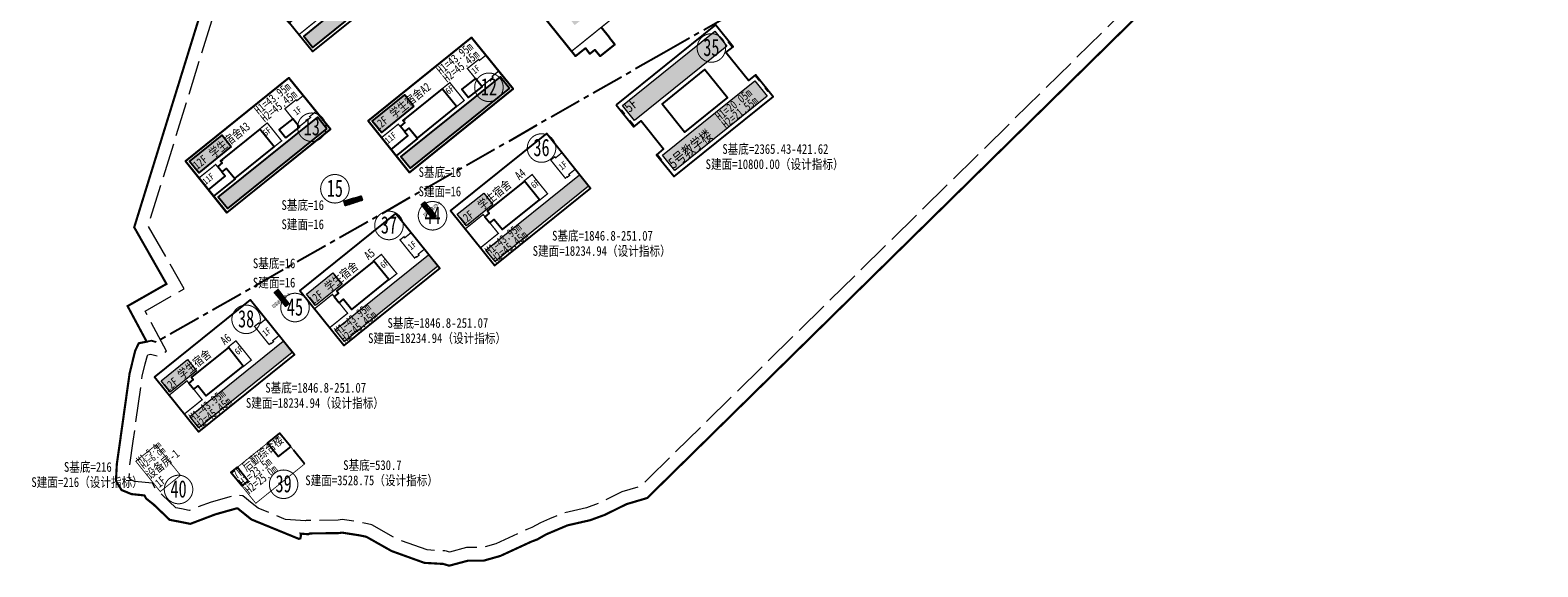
# Model space of a CAD drawing. Header units: millimetres. Extents: x 38389465 to 38395088, y 2473666 to 2480744.
# Tile 41 of 256: x 38390538 to 38391234, y 2477610 to 2477858. Entities that reach past the tile are written whole.
import ezdxf
from ezdxf.enums import TextEntityAlignment as Align

# ---------------------------------------------------------------- set-up
doc = ezdxf.new("R2010")
doc.units = ezdxf.units.MM
doc.header["$LTSCALE"] = 2
for name, pattern in [('0', [0]), ('CENTER2', [1.125, 0.75, -0.125, 0.125, -0.125]), ('DASH', [0.35, 0.25, -0.1]), ('X2', [10, 8, -2])]:
    doc.linetypes.add(name, pattern=pattern)
doc.layers.add('0核算', color=6, linetype='CONTINUOUS', plot=False)
for name, color, linetype in [('MJZJ', 7, 'CONTINUOUS'), ('w-二期建筑', 40, 'CONTINUOUS'), ('w-文字', 7, 'CONTINUOUS'), ('w-楼栋号', 4, 'CONTINUOUS'), ('w-用地红线', 1, 'CONTINUOUS'), ('w-绿地面积', 82, 'CONTINUOUS'), ('一期建筑轮廓', 4, 'CONTINUOUS'), ('建筑占地', 3, 'CONTINUOUS'), ('文字', 7, 'CONTINUOUS')]:
    doc.layers.add(name, color=color, linetype=linetype)
for name, color, linetype, lineweight in [('w-屋顶绿化线', 126, 'CONTINUOUS', 9), ('屋顶绿化线', 126, 'CONTINUOUS', 9), ('建筑控制线', 6, '0', 9)]:
    doc.layers.add(name, color=color, linetype=linetype, lineweight=lineweight)
doc.styles.add('HZTXT', font='txt', dxfattribs={"width": 0.8})
doc.styles.add('中等线体', font='txt', dxfattribs={"width": 0.8})
doc.styles.add('宋体', font='txt', dxfattribs={"width": 0.8, "height": 8})

# ---------------------------------------------------------------- blocks, each defined once
blk = doc.blocks.new('A$C6A001BA8')
at = {"layer": '一期建筑轮廓', "const_width": 600, "flags": 128}
for points in [[(63500, 68900), (63500, 43500), (68200, 43500), (77100, 43500), (88800, 43500), (88800, 42900), (89300, 42900), (89300, 40200), (88800, 40200), (88800, 40000), (88600, 40000), (88600, 39300), (77100, 39300), (68200, 39300), (63500, 39300), (63500, 10100), (17650, 10100), (17650, 4000), (17500, 4000), (17500, 0), (8850, 0), (8850, 3900), (5850, 3900), (5850, 7200), (0, 7200), (0, 60300), (-700, 60300), (-700, 60500), (-2000, 60500), (-2000, 60300), (-9100, 60300), (-19300, 60300), (-19600, 60300), (-19900, 60300), (-19900, 60300), (-19900, 60300), (-19900, 68900), (-19900, 68900), (-19900, 68900), (-19600, 68900), (-19300, 68900), (-9100, 68900), (0, 68900), (0, 71500), (9100, 71500), (9100, 68900), (17650, 68900)], [(59400, 44000), (0, 44000), (0, 10100), (59400, 10100)]]:
    blk.add_lwpolyline(points, close=True, dxfattribs=at)
blk.add_lwpolyline([(9097, 68900), (-3, 68900)], dxfattribs=at)
at = {"layer": '一期建筑轮廓', "linetype": 'DASH', "ltscale": 2, "const_width": 100, "flags": 128}
blk.add_lwpolyline([(0, 60800), (55800, 60800), (55800, 44000), (59400, 44000), (59400, 10100), (0, 10100)], close=True, dxfattribs=at)
blk.add_lwpolyline([(8900, 60800), (8900, 27400), (0, 27400)], dxfattribs=at)
blk = doc.blocks.new('dfgdfgdgfdfg')
at = {"layer": '屋顶绿化线'}
h = blk.add_hatch(dxfattribs=at)
h.set_pattern_fill('CROSS', color=256, style=0)
h.set_pattern_definition([(3e-14, (-38390155.3861, -2480142.4406), (1.5875, 1.5875), [0.79375, -2.38125]), (90, (-38390154.9893, -2480142.8375), (-1.5875, 1.5875), [0.79375, -2.38125])])
h.paths.add_polyline_path([(-3.15, -422.85), (20.37, -403.92), (14.35, -396.44), (-9.17, -415.38)])
h.paths.add_polyline_path([(-212.8, -350.41), (-230.61, -328.29), (-240.58, -336.31), (-222.77, -358.44)])
h.paths.add_polyline_path([(-190.05, -455.85), (-156.94, -429.2), (-171.05, -411.67), (-204.16, -438.32)])
h.paths.add_polyline_path([(-220.16, -484.94), (-266.12, -521.94), (-270.37, -516.66), (-224.41, -479.66)])
h.paths.add_polyline_path([(-264.36, -493.34), (-279.4, -505.45), (-283.65, -500.16), (-268.62, -488.06)])
h.paths.add_polyline_path([(-304.53, -503.57), (-350.48, -540.57), (-354.74, -535.29), (-308.78, -498.29)])
h.paths.add_polyline_path([(-348.73, -511.97), (-363.77, -524.07), (-368.02, -518.79), (-352.99, -506.69)])
h.paths.add_polyline_path([(-282.59, -407.4), (-328.55, -444.39), (-324.3, -449.68), (-278.34, -412.68)])
h.paths.add_polyline_path([(-300.24, -448.79), (-315.27, -460.89), (-311.02, -466.17), (-295.98, -454.07)])
h.paths.add_polyline_path([(-33.99, 93.69), (-17.08, 99.88), (-15.02, 94.25), (-31.92, 88.06)])
h.paths.add_polyline_path([(-53.1, 61.56), (-8.97, 77.72), (-11.03, 83.35), (-55.16, 67.19)])
h.paths.add_polyline_path([(-108.32, 48.75), (-122.34, 37.46), (-118.58, 32.79), (-104.56, 44.08)])
h.paths.add_polyline_path([(-70.93, 48.55), (-107.54, 19.08), (-111.3, 23.75), (-74.69, 53.23)])
h.paths.add_polyline_path([(-144.65, -377.97), (-139.26, -384.67), (-137.47, -383.22), (-128.81, -393.97), (-122.27, -388.71), (-130.93, -377.96), (-98.6, -351.93), (-103.99, -345.23)])
h.paths.add_polyline_path([(-85.37, -368.37), (-79.66, -375.46), (-104.12, -395.15), (-109.83, -388.06)])
h.paths.add_polyline_path([(-154.42, -186.59), (-177.71, -205.34), (-172.01, -212.43), (-148.72, -193.68)])
h.paths.add_polyline_path([(-124.03, -173.8), (-139.53, -186.28), (-145.23, -179.19), (-129.73, -166.71)])
h.paths.add_polyline_path([(-147.86, -242.42), (-124.57, -223.67), (-130.59, -216.19), (-141.34, -224.84), (-142.35, -223.6), (-154.89, -233.69)])
h.paths.add_polyline_path([(-115.38, -216.27), (-91.86, -197.33), (-97.88, -189.85), (-121.4, -208.79)])
h.paths.add_polyline_path([(-179.13, -155.9), (-202.42, -174.65), (-208.13, -167.56), (-184.84, -148.81)])
h.paths.add_polyline_path([(-160.15, -128.93), (-175.65, -141.41), (-169.94, -148.5), (-154.44, -136.02)])
h.paths.add_polyline_path([(-232.27, -137.57), (-208.98, -118.82), (-202.96, -126.3), (-213.71, -134.95), (-212.71, -136.2), (-225.25, -146.3)])
h.paths.add_polyline_path([(-199.79, -111.42), (-176.27, -92.48), (-170.25, -99.96), (-193.77, -118.9)])
h.paths.add_polyline_path([(7.12, -56.53), (30.41, -37.78), (36.12, -44.87), (12.83, -63.62)])
h.paths.add_polyline_path([(-11.86, -83.5), (3.64, -71.02), (-2.07, -63.93), (-17.57, -76.41)])
h.paths.add_polyline_path([(27.78, -101), (4.26, -119.94), (-1.76, -112.47), (21.76, -93.53)])
h.paths.add_polyline_path([(-17.58, -25.84), (5.71, -7.09), (0, 0), (-23.29, -18.75)])
h.paths.add_polyline_path([(-47.98, -38.63), (-32.48, -26.15), (-26.78, -33.24), (-42.28, -45.72)])
h.paths.add_polyline_path([(-24.15, 29.99), (-47.44, 11.24), (-41.42, 3.76), (-30.67, 12.42), (-29.66, 11.17), (-17.12, 21.27)])
h.paths.add_polyline_path([(-56.63, 3.84), (-80.15, -15.1), (-74.13, -22.58), (-50.61, -3.64)])
h.paths.add_polyline_path([(-112.36, 104.96), (-116.12, 109.63), (-120.41, 106.18), (-120.09, 105.79), (-120.09, 105.79), (-119.97, 105.64), (-119.56, 105.13), (-120.65, 104.25), (-121.5, 105.3), (-126.33, 101.42), (-126.01, 101.03), (-126.01, 101.03), (-125.89, 100.87), (-125.48, 100.37), (-126.57, 99.49), (-127.42, 100.54), (-132.25, 96.65), (-131.93, 96.26), (-131.93, 96.26), (-131.81, 96.11), (-131.4, 95.6), (-132.49, 94.72), (-133.34, 95.77), (-138.17, 91.88), (-137.85, 91.5), (-137.85, 91.5), (-137.73, 91.34), (-137.32, 90.83), (-138.41, 89.96), (-139.26, 91.01), (-144.09, 87.12), (-143.77, 86.73), (-143.77, 86.73), (-143.65, 86.57), (-143.24, 86.07), (-144.33, 85.19), (-145.18, 86.24), (-150.01, 82.35), (-149.69, 81.96), (-149.69, 81.96), (-149.57, 81.81), (-149.16, 81.3), (-150.25, 80.42), (-151.1, 81.47), (-155.38, 78.03), (-151.62, 73.35)])
h.paths.add_polyline_path([(-152.8, 95.7), (-151.71, 96.58), (-150.86, 95.53), (-146.03, 99.42), (-146.34, 99.81), (-146.34, 99.81), (-146.47, 99.96), (-146.88, 100.47), (-145.86, 101.29), (-148.78, 104.91), (-165.92, 91.11), (-162.15, 86.44), (-157.87, 89.89), (-158.18, 90.28), (-158.18, 90.28), (-158.31, 90.43), (-158.72, 90.94), (-157.63, 91.82), (-156.78, 90.76), (-151.95, 94.65), (-152.26, 95.04), (-152.26, 95.04), (-152.39, 95.2)])
h.paths.add_polyline_path([(-48.92, 138.06), (-54.08, 136.17), (-53.91, 135.7), (-53.91, 135.7), (-53.84, 135.51), (-53.62, 134.9), (-54.93, 134.42), (-55.4, 135.69), (-61.22, 133.56), (-61.05, 133.09), (-61.05, 133.09), (-60.98, 132.9), (-60.76, 132.29), (-62.07, 131.81), (-62.54, 133.07), (-68.36, 130.94), (-68.19, 130.47), (-68.19, 130.47), (-68.12, 130.28), (-67.89, 129.67), (-69.21, 129.19), (-69.67, 130.46), (-75.49, 128.33), (-75.32, 127.86), (-75.32, 127.86), (-75.25, 127.67), (-75.03, 127.06), (-76.34, 126.58), (-76.81, 127.85), (-82.63, 125.71), (-82.46, 125.24), (-82.46, 125.24), (-82.39, 125.06), (-82.17, 124.45), (-83.48, 123.96), (-83.94, 125.23), (-89.77, 123.1), (-89.59, 122.63), (-89.59, 122.63), (-89.53, 122.44), (-89.3, 121.83), (-90.62, 121.35), (-91.08, 122.62), (-96.25, 120.73), (-94.18, 115.09), (-46.86, 132.43)])
h.paths.add_polyline_path([(-59.58, 147.1), (-59.39, 147.17), (-58.26, 147.58), (-57.8, 146.31), (-52.63, 148.2), (-54.7, 153.84), (-75.36, 146.27), (-73.76, 141.9), (-72.54, 142.35), (-72.07, 141.08), (-66.25, 143.22), (-66.42, 143.68), (-66.42, 143.68), (-66.49, 143.87), (-66.71, 144.48), (-66.71, 144.48), (-66.53, 144.55), (-65.4, 144.96), (-64.94, 143.7), (-59.11, 145.83), (-59.29, 146.3), (-59.29, 146.3), (-59.35, 146.49), (-59.58, 147.1)])
h.paths.add_polyline_path([(-212.8, -350.41), (-222.77, -358.44), (-242.09, -373.99), (-237.01, -380.3), (-244.17, -386.07), (-234.27, -398.37), (-208.64, -377.74), (-213.53, -371.67), (-228.02, -383.33), (-234.42, -375.39), (-219.93, -363.72), (-213.53, -371.67), (-208.64, -377.74), (-197.81, -369.03)])
edge = h.paths.add_edge_path()
edge.add_line((-243.67, -325.45), (-237.13, -320.19))
edge.add_line((-237.13, -320.19), (-245.6, -309.67))
edge.add_line((-245.6, -309.67), (-274.88, -333.25))
edge.add_line((-274.88, -333.25), (-270.37, -338.86))
edge.add_line((-270.37, -338.86), (-259.9, -351.87))
edge.add_line((-259.9, -351.87), (-248.68, -342.84))
edge.add_line((-248.68, -342.84), (-252, -338.71))
edge.add_arc((-255.52, -334.35), 5.6, 180, 308.8365, ccw=False)
edge.add_arc((-255.52, -334.35), 5.6, 0, 180, ccw=False)
edge.add_arc((-255.52, -334.35), 5.6, 308.8365, 360, ccw=False)
edge.add_line((-252, -338.71), (-248.68, -342.84))
edge.add_line((-248.68, -342.84), (-237.15, -333.56))
edge.add_line((-237.15, -333.56), (-243.67, -325.45))
h.paths.add_polyline_path([(193.4, 239.68), (208.99, 243.3), (208.81, 244.07), (215.33, 245.59), (218.64, 231.37), (196.52, 226.23)])
h.paths.add_polyline_path([(166, 243.17), (189.19, 248.55), (196.47, 217.19), (173.29, 211.8), (169.89, 226.41), (172.91, 227.11), (171.84, 231.74), (170.52, 231.44), (169.86, 234.31), (168.15, 233.91), (167.43, 237.03), (167.82, 237.12), (167.55, 238.29), (167.16, 238.2)])
h.paths.add_polyline_path([(109.76, 214.71), (139.24, 225.51), (144.26, 211.81), (114.78, 201.01), (112.64, 206.83), (113.87, 207.27), (112.35, 211.41), (111.13, 210.96)])
h.paths.add_polyline_path([(197.76, 213.38), (198.49, 210.26), (174.23, 204.63), (173.51, 207.75)])
h.paths.add_polyline_path([(113.14, 183.37), (121.03, 186.26), (119.76, 189.73), (111.87, 186.84)], flags=17)
h.paths.add_polyline_path([(22.58, 204.4), (27.18, 206.09), (30.21, 197.83), (25.61, 196.14)])
h.paths.add_polyline_path([(122.91, 186.94), (157.46, 199.6), (156.19, 203.08), (121.64, 190.42)])
h.paths.add_polyline_path([(229.13, 220.67), (230.8, 213.46), (201.39, 206.62), (199.71, 213.83)])
h.paths.add_polyline_path([(38.23, 161.68), (55.42, 167.97), (53.46, 173.33), (36.27, 167.03)])
h.paths.add_polyline_path([(59.17, 169.35), (66.07, 171.88), (64.11, 177.23), (57.21, 174.7)])
h.paths.add_polyline_path([(26.3, 194.26), (30.9, 195.95), (39.67, 172), (35.07, 170.32)])
h.paths.add_polyline_path([(160.56, -69.47), (170.53, -61.44), (185.05, -79.48), (175.08, -87.51)])
h.paths.add_polyline_path([(137.6, -120.05), (147.76, -132.67), (182.5, -104.7), (172.34, -92.08)])
h.paths.add_polyline_path([(194.05, 187.37), (172.02, 182.25), (151.55, 174.75), (152.93, 171), (134.52, 164.26), (133.15, 168.01), (104.23, 157.42), (105.6, 153.66), (82.32, 145.13), (84.69, 138.65), (175.15, 171.79), (246.2, 188.29), (243.73, 198.91), (221.33, 193.7), (222.23, 189.81), (194.96, 183.47)])
h.paths.add_polyline_path([(78.8, 145.44), (78.73, 145.63), (77.94, 147.79), (49.01, 137.19), (50.39, 133.44), (48.51, 132.75), (41.75, 130.27), (39.87, 129.59), (38.5, 133.34), (26.29, 128.87), (30.04, 118.63), (81.68, 137.55)])
h.paths.add_polyline_path([(226.05, 164.1), (240.76, 167.52), (239.85, 171.41), (225.14, 168)], flags=17)
h.paths.add_polyline_path([(186.4, 154.89), (198.29, 157.65), (197.38, 161.55), (185.5, 158.79)], flags=17)
h.paths.add_polyline_path([(147.22, 145.58), (161.59, 150.85), (162.96, 147.09), (148.6, 141.83)], flags=17)
h.paths.add_polyline_path([(109.19, 131.65), (120.65, 135.85), (122.02, 132.09), (110.57, 127.9)])
h.paths.add_polyline_path([(78.02, 120.23), (89.47, 124.43), (90.85, 120.67), (79.39, 116.48)])
h.paths.add_polyline_path([(38.45, 101.48), (52.63, 106.68), (51.26, 110.43), (37.08, 105.24)])
h.paths.add_polyline_path([(248.59, 158.56), (253.07, 159.6), (247.23, 184.73), (242.75, 183.69)])
h.paths.add_polyline_path([(168.26, 148.92), (170.77, 142.07), (182.68, 146.43), (184.76, 146.92), (183.34, 153.05), (172.91, 150.63)], flags=17)
h.paths.add_polyline_path([(96.59, 114.9), (109.92, 119.78), (107.75, 125.69), (94.42, 120.81)])
h.paths.add_polyline_path([(93.73, 122.69), (107.07, 127.57), (102.11, 141.09), (88.78, 136.21)])
h.paths.add_polyline_path([(96.89, -120.34), (73.6, -139.1), (79.62, -146.57), (88.18, -139.67), (91.13, -143.34), (105.85, -131.48)])
h.paths.add_polyline_path([(153.35, 91.06), (163.86, 94.91), (161.94, 100.17), (151.42, 96.32)])
h.paths.add_polyline_path([(138.4, 75.47), (185.35, 92.67), (183.49, 97.74), (174.38, 94.4), (175.14, 92.33), (146.41, 81.81), (145.65, 83.87), (136.54, 80.54)])
h.paths.add_polyline_path([(223.08, 112.8), (233.99, 115.33), (232.72, 120.79), (221.81, 118.25)])
h.paths.add_polyline_path([(206.33, 99.16), (255.03, 110.47), (253.81, 115.73), (244.36, 113.53), (244.86, 111.39), (215.05, 104.47), (214.56, 106.61), (205.11, 104.42)])
h.paths.add_polyline_path([(67.31, 56.14), (113.69, 73.13), (115.93, 67.03), (69.54, 50.04)])
h.paths.add_polyline_path([(69.45, 59.59), (89.83, 67.05), (87.59, 73.15), (67.22, 65.69)])
h.paths.add_polyline_path([(107.5, -172.91), (126.74, -157.42), (121.03, -150.33), (101.79, -165.82)])
h.paths.add_polyline_path([(241.44, 174.76), (239.47, 183.23), (212.97, 177.08), (214.69, 169.68), (222.72, 171.54), (222.97, 170.47)], flags=17)
h.paths.add_polyline_path([(188.75, 144.35), (218.95, 151.36), (217.23, 158.77), (187.03, 151.75)], flags=17)
h.paths.add_polyline_path([(162.75, 154.36), (159.76, 162.53), (134.22, 153.17), (136.83, 146.04), (144.57, 148.87), (144.95, 147.84)], flags=17)
h.paths.add_polyline_path([(114.19, 117.72), (143.3, 128.38), (140.68, 135.52), (111.57, 124.86)])
h.paths.add_polyline_path([(33.92, 107.17), (30.93, 115.34), (56.47, 124.69), (59.08, 117.56), (51.34, 114.72), (51.72, 113.69)])
h.paths.add_polyline_path([(94.66, 110.57), (65.55, 99.91), (62.93, 107.04), (92.04, 117.7)])
h.paths.add_polyline_path([(-168.02, -492.94), (-125.34, -458.57), (-119.69, -465.58), (-162.38, -499.95)])
h.paths.add_polyline_path([(-149.46, -515.99), (-106.77, -481.63), (-101.13, -488.64), (-143.82, -523)])
h.paths.add_polyline_path([(-320.54, -607.1), (-363.7, -641.85), (-367.95, -636.56), (-324.8, -601.82)])
h.paths.add_polyline_path([(-364.75, -615.5), (-376.98, -625.35), (-381.23, -620.07), (-369, -610.22)])
h.paths.add_polyline_path([(-253.32, -567.17), (-296.48, -601.91), (-300.73, -596.63), (-257.58, -561.89)])
h.paths.add_polyline_path([(-297.53, -575.57), (-309.76, -585.42), (-314.01, -580.14), (-301.78, -570.29)])
h.paths.add_polyline_path([(-183.66, -530.28), (-226.81, -565.02), (-231.06, -559.74), (-187.91, -525)])
h.paths.add_polyline_path([(-227.87, -538.68), (-240.1, -548.52), (-244.35, -543.24), (-232.12, -533.4)])
h.paths.add_polyline_path([(5.65, -366.61), (29.18, -347.67), (23.16, -340.19), (-0.37, -359.13)])
h.paths.add_polyline_path([(-2.99, -324.14), (-18.49, -336.62), (-24.2, -329.53), (-8.7, -317.05)])
h.paths.add_polyline_path([(-3.55, -374), (-9.57, -366.52), (-20.32, -375.17), (-21.32, -373.93), (-33.86, -384.02), (-26.84, -392.75)])
h.paths.add_polyline_path([(-56.69, -355.67), (-43.29, -344.88), (-37.58, -351.97), (-50.98, -362.76)])
h.paths.add_polyline_path([(-78.77, -261.75), (-55.24, -242.81), (-49.22, -250.29), (-72.75, -269.23)])
h.paths.add_polyline_path([(-39.12, -279.26), (-54.62, -291.74), (-48.92, -298.83), (-33.42, -286.35)])
h.paths.add_polyline_path([(73.04, -188.96), (88.54, -176.48), (94.25, -183.57), (78.75, -196.05)])
h.paths.add_polyline_path([(64.4, -146.5), (40.87, -165.43), (46.89, -172.91), (70.42, -153.97)])
h.paths.add_polyline_path([(121.92, -100.57), (132.08, -113.19), (166.82, -85.22), (156.66, -72.61)])
h.paths.add_polyline_path([(-87.95, -269.16), (-81.93, -276.63), (-92.68, -285.29), (-91.67, -286.53), (-104.22, -296.63), (-111.24, -287.91)])
h.paths.add_polyline_path([(60.27, -74.86), (36.98, -93.61), (30.96, -86.13), (41.7, -77.47), (40.7, -76.23), (53.24, -66.13)])
h.paths.add_polyline_path([(-81.39, -324.98), (-67.99, -314.2), (-73.7, -307.11), (-87.1, -317.9)])
edge = h.paths.add_edge_path(flags=17)
edge.add_line((172.45, 152.57), (182.88, 155))
edge.add_line((182.88, 155), (179.63, 169.03))
edge.add_line((179.63, 169.03), (176.2, 168.23))
edge.add_line((176.2, 168.23), (162.96, 163.38))
edge.add_line((162.96, 163.38), (167.57, 150.8))
edge.add_line((167.57, 150.8), (172.22, 152.5))
at = {"layer": 'w-屋顶绿化线'}
for points in [[(-300.24, -448.79), (-315.27, -460.89), (-311.02, -466.17), (-295.98, -454.07)], [(-220.16, -484.94), (-266.12, -521.94), (-270.37, -516.66), (-224.41, -479.66)], [(-264.36, -493.34), (-279.4, -505.45), (-283.65, -500.16), (-268.62, -488.06)], [(-304.53, -503.57), (-350.48, -540.57), (-354.74, -535.29), (-308.78, -498.29)], [(-348.73, -511.97), (-363.77, -524.07), (-368.02, -518.79), (-352.99, -506.69)], [(-183.66, -530.28), (-226.81, -565.02), (-231.06, -559.74), (-187.91, -525)], [(-227.87, -538.68), (-240.1, -548.52), (-244.35, -543.24), (-232.12, -533.4)], [(-253.32, -567.17), (-296.48, -601.91), (-300.73, -596.63), (-257.58, -561.89)], [(-297.53, -575.57), (-309.76, -585.42), (-314.01, -580.14), (-301.78, -570.29)], [(-320.54, -607.1), (-363.7, -641.85), (-367.95, -636.56), (-324.8, -601.82)], [(-364.75, -615.5), (-376.98, -625.35), (-381.23, -620.07), (-369, -610.22)]]:
    blk.add_lwpolyline(points, close=True, dxfattribs=at)
at = {"layer": 'w-屋顶绿化线', "linetype": 'ByBlock', "flags": 128}
for points in [[(-168.02, -492.94), (-125.34, -458.57), (-119.69, -465.58), (-162.38, -499.95)], [(-149.46, -515.99), (-106.77, -481.63), (-101.13, -488.64), (-143.82, -523)]]:
    blk.add_lwpolyline(points, close=True, dxfattribs=at)
blk = doc.blocks.new('fA$C40693934')
at = {"layer": '一期建筑轮廓', "const_width": 600, "flags": 128}
for points in [[(61400, 30600), (0, 30600), (0, 17000), (9900, 17000), (9900, 14600), (10100, 14600), (12700, 14600), (12700, 20600), (40500, 20600), (40500, 10000), (12700, 10000), (12700, 11300), (10100, 11300), (9900, 11300), (9900, 10000), (0, 10000), (0, 0), (61400, 0), (61400, 10600), (57600, 10600), (57600, 10000), (50900, 10000), (50900, 20600), (57600, 20600), (57600, 20000), (61400, 20000)], [(0, 30600), (0, 0), (61400, 0), (61400, 30600)], [(12700, 20600), (12700, 14600), (10100, 14600), (10100, 11300), (12700, 11300), (12700, 10000), (36000, 10000), (36000, 20600)]]:
    blk.add_lwpolyline(points, close=True, dxfattribs=at)
at = {"layer": '一期建筑轮廓', "flags": 128}
for points in [[(0, 20800), (0, 17000), (9900, 17000), (9900, 14600), (12700, 14600), (12700, 20800)], [(42900, 20800), (50900, 20800), (50900, 15900), (42900, 15900)]]:
    blk.add_lwpolyline(points, close=True, dxfattribs=at)

msp = doc.modelspace()

# ---------------------------------------------------------------- linework, layer by layer
at = {"layer": '0核算'}
for points in [[(38390648.957, 2477871.714), (38390696.784, 2477910.218), (38390715.973, 2477886.382), (38390668.147, 2477847.878)], [(38390713.048, 2477792.108), (38390760.875, 2477830.612), (38390741.686, 2477854.447), (38390693.859, 2477815.943)], [(38390628.68, 2477773.482), (38390676.507, 2477811.987), (38390657.317, 2477835.822), (38390609.491, 2477797.318)], [(38390743.478, 2477835.478), (38390737.246, 2477830.461), (38390740.319, 2477826.644), (38390746.551, 2477831.661)], [(38390716.67, 2477807.861), (38390734.819, 2477822.473), (38390728.172, 2477830.73), (38390710.762, 2477816.714), (38390710.919, 2477816.519), (38390710.18, 2477815.924), (38390710.838, 2477815.106), (38390708.813, 2477813.475), (38390710.882, 2477810.905), (38390712.907, 2477812.535)], [(38390632.301, 2477789.236), (38390650.451, 2477803.848), (38390643.803, 2477812.104), (38390626.394, 2477798.088), (38390626.551, 2477797.893), (38390625.811, 2477797.298), (38390626.469, 2477796.48), (38390624.444, 2477794.85), (38390626.514, 2477792.279), (38390628.539, 2477793.91)]]:
    msp.add_lwpolyline(points, close=True, dxfattribs=at)
at = {"layer": '0核算', "color": 1}
msp.add_lwpolyline([(38390756.453, 2477887.133), (38390789.752, 2477845.771), (38390794.309, 2477849.44), (38390796.378, 2477846.87), (38390798.715, 2477848.751), (38390801.161, 2477845.713), (38390807.899, 2477851.137), (38390805.39, 2477854.253), (38390805.507, 2477854.347), (38390801.682, 2477859.099)], dxfattribs=at)
at = {"layer": '0核算', "color": 3}
for points in [[(38390679.191, 2477867.169), (38390664.158, 2477855.066), (38390668.409, 2477849.784), (38390683.443, 2477861.887)], [(38390759.268, 2477831.013), (38390713.311, 2477794.014), (38390709.059, 2477799.295), (38390755.017, 2477836.294)], [(38390715.063, 2477822.615), (38390700.029, 2477810.512), (38390695.777, 2477815.793), (38390710.811, 2477827.896)], [(38390674.9, 2477812.388), (38390628.943, 2477775.389), (38390624.691, 2477780.67), (38390670.648, 2477817.669)], [(38390630.694, 2477803.99), (38390615.661, 2477791.887), (38390611.409, 2477797.168), (38390626.442, 2477809.271)]]:
    msp.add_lwpolyline(points, close=True, dxfattribs=at)
at = {"layer": 'w-二期建筑', "ltscale": 5}
msp.add_line((38390664.581, 2477657.444), (38390659.502, 2477663.754), dxfattribs=at)
at = {"layer": 'w-二期建筑', "ltscale": 5, "const_width": 0.4, "flags": 128}
for points in [[(38390808.593, 2477823.324), (38390810.788, 2477820.598), (38390811.178, 2477820.912), (38390812.495, 2477819.276), (38390812.105, 2477818.962), (38390814.739, 2477815.691), (38390815.128, 2477816.004), (38390816.821, 2477813.901), (38390816.432, 2477813.588), (38390816.746, 2477813.198), (38390820.017, 2477815.832), (38390830.427, 2477802.902), (38390827.155, 2477800.268), (38390827.469, 2477799.878), (38390827.858, 2477800.192), (38390829.552, 2477798.089), (38390829.162, 2477797.775), (38390835.308, 2477790.142), (38390855.015, 2477806.007), (38390861.402, 2477811.15), (38390861.402, 2477811.15), (38390861.402, 2477811.15), (38390881.109, 2477827.015), (38390878.914, 2477829.741), (38390878.525, 2477829.428), (38390877.208, 2477831.064), (38390877.597, 2477831.377), (38390874.964, 2477834.649), (38390874.574, 2477834.335), (38390872.881, 2477836.438), (38390873.27, 2477836.752), (38390872.957, 2477837.141), (38390869.685, 2477834.507), (38390859.275, 2477847.438), (38390862.547, 2477850.072), (38390862.233, 2477850.461), (38390861.844, 2477850.148), (38390860.151, 2477852.251), (38390860.54, 2477852.564), (38390854.395, 2477860.198)], [(38390607.192, 2477652.186), (38390595.905, 2477666.206), (38390586.557, 2477658.681), (38390597.845, 2477644.66)], [(38390641.992, 2477639.258), (38390664.581, 2477657.444), (38390653.105, 2477671.699), (38390630.516, 2477653.513), (38390636.912, 2477645.568)]]:
    msp.add_lwpolyline(points, close=True, dxfattribs=at)
at = {"layer": 'w-二期建筑', "ltscale": 5, "flags": 128}
for points in [[(38390849.539, 2477839.599), (38390859.948, 2477826.669), (38390840.163, 2477810.741), (38390829.754, 2477823.671), (38390849.539, 2477839.599), (38390849.539, 2477839.599)], [(38390658.122, 2477665.467), (38390652.358, 2477660.827), (38390647.341, 2477667.058), (38390653.105, 2477671.699)], [(38390638.532, 2477649.696), (38390635.533, 2477647.281), (38390630.516, 2477653.513), (38390633.515, 2477655.927)]]:
    msp.add_lwpolyline(points, close=True, dxfattribs=at)
at = {"layer": 'w-二期建筑', "flags": 128}
for points, const_width in [([(38390732.021, 2477774.26), (38390776.421, 2477810.005), (38390783.507, 2477801.203), (38390780.547, 2477798.82), (38390780.165, 2477799.295), (38390778.295, 2477797.79), (38390785.043, 2477789.409), (38390785.822, 2477790.036), (38390785.979, 2477789.841), (38390787.069, 2477790.719), (38390786.693, 2477791.186), (38390789.653, 2477793.569), (38390796.739, 2477784.767), (38390752.34, 2477749.023)], 0.6), ([(38390773.213, 2477779.307), (38390776.835, 2477782.223), (38390769.686, 2477791.103), (38390766.064, 2477788.187)], 0.6), ([(38390750.202, 2477768.741), (38390752.227, 2477770.371), (38390755.833, 2477765.892), (38390755.833, 2477765.892), (38390755.989, 2477765.698), (38390773.087, 2477779.463), (38390766.189, 2477788.031), (38390749.091, 2477774.266), (38390749.248, 2477774.071), (38390749.248, 2477774.071), (38390749.907, 2477773.254), (38390747.881, 2477771.623)], 0.6), ([(38390720.165, 2477778.325), (38390718.607, 2477777.071), (38390723.624, 2477770.84), (38390725.182, 2477772.094)], 0.2), ([(38390662.367, 2477737.375), (38390706.766, 2477773.12), (38390713.852, 2477764.318), (38390710.892, 2477761.935), (38390710.51, 2477762.41), (38390708.641, 2477760.906), (38390715.389, 2477752.524), (38390716.167, 2477753.151), (38390716.324, 2477752.956), (38390717.414, 2477753.834), (38390717.038, 2477754.301), (38390719.998, 2477756.684), (38390727.084, 2477747.882), (38390682.685, 2477712.138)], 0.6), ([(38390745.755, 2477757.201), (38390754.09, 2477763.911), (38390747.066, 2477772.636), (38390738.731, 2477765.926)], 0.6), ([(38390680.547, 2477731.856), (38390682.572, 2477733.486), (38390686.178, 2477729.007), (38390686.178, 2477729.007), (38390686.335, 2477728.813), (38390703.432, 2477742.578), (38390696.534, 2477751.146), (38390679.437, 2477737.381), (38390679.593, 2477737.187), (38390679.593, 2477737.187), (38390680.252, 2477736.369), (38390678.226, 2477734.738)], 0.6), ([(38390703.558, 2477742.422), (38390707.18, 2477745.338), (38390700.031, 2477754.218), (38390696.409, 2477751.302)], 0.6), ([(38390652.275, 2477737.791), (38390650.717, 2477736.537), (38390655.734, 2477730.306), (38390657.292, 2477731.56)], 0.2), ([(38390676.1, 2477720.316), (38390684.435, 2477727.026), (38390677.411, 2477735.751), (38390669.077, 2477729.041)], 0.6), ([(38390595.148, 2477697.445), (38390639.547, 2477733.19), (38390646.633, 2477724.388), (38390643.673, 2477722.005), (38390643.291, 2477722.48), (38390641.422, 2477720.975), (38390648.17, 2477712.593), (38390648.948, 2477713.22), (38390649.105, 2477713.026), (38390650.195, 2477713.904), (38390649.819, 2477714.371), (38390652.779, 2477716.754), (38390659.865, 2477707.952), (38390615.466, 2477672.207)], 0.6), ([(38390636.339, 2477702.492), (38390639.961, 2477705.408), (38390632.812, 2477714.287), (38390629.19, 2477711.372)], 0.6), ([(38390613.328, 2477691.926), (38390615.353, 2477693.556), (38390618.959, 2477689.077), (38390618.959, 2477689.077), (38390619.116, 2477688.883), (38390636.213, 2477702.647), (38390629.315, 2477711.216), (38390612.218, 2477697.451), (38390612.374, 2477697.256), (38390612.374, 2477697.256), (38390613.033, 2477696.438), (38390611.007, 2477694.808)], 0.6), ([(38390608.881, 2477680.386), (38390617.216, 2477687.096), (38390610.192, 2477695.82), (38390601.858, 2477689.11)], 0.6)]:
    msp.add_lwpolyline(points, close=True, dxfattribs=dict(at, const_width=const_width))
at = {"layer": 'w-二期建筑', "const_width": 0.6, "flags": 128}
for points in [[(38390789.653, 2477793.569), (38390783.507, 2477801.203)], [(38390719.998, 2477756.684), (38390713.852, 2477764.318)], [(38390652.779, 2477716.754), (38390646.633, 2477724.388)]]:
    msp.add_lwpolyline(points, dxfattribs=at)
at = {"layer": 'w-二期建筑', "flags": 128}
for points in [[(38390719.861, 2477775.513), (38390718.607, 2477777.071), (38390720.165, 2477778.325), (38390721.419, 2477776.768), (38390719.861, 2477775.513), (38390720.165, 2477778.325), (38390718.607, 2477777.071), (38390721.419, 2477776.768)], [(38390721.116, 2477773.956), (38390719.861, 2477775.513), (38390721.419, 2477776.768), (38390722.673, 2477775.21), (38390721.116, 2477773.956), (38390721.419, 2477776.768), (38390719.861, 2477775.513), (38390722.673, 2477775.21)], [(38390722.37, 2477772.398), (38390721.116, 2477773.956), (38390722.673, 2477775.21), (38390723.928, 2477773.652), (38390722.37, 2477772.398), (38390722.673, 2477775.21), (38390721.116, 2477773.956), (38390723.928, 2477773.652)], [(38390723.624, 2477770.84), (38390722.37, 2477772.398), (38390723.928, 2477773.652), (38390725.182, 2477772.094), (38390723.624, 2477770.84), (38390723.928, 2477773.652), (38390722.37, 2477772.398), (38390725.182, 2477772.094)], [(38390651.971, 2477734.979), (38390650.717, 2477736.537), (38390652.275, 2477737.791), (38390653.529, 2477736.233), (38390651.971, 2477734.979), (38390652.275, 2477737.791), (38390650.717, 2477736.537), (38390653.529, 2477736.233)], [(38390653.226, 2477733.421), (38390651.971, 2477734.979), (38390653.529, 2477736.233), (38390654.784, 2477734.675), (38390653.226, 2477733.421), (38390653.529, 2477736.233), (38390651.971, 2477734.979), (38390654.784, 2477734.675)], [(38390654.48, 2477731.863), (38390653.226, 2477733.421), (38390654.784, 2477734.675), (38390656.038, 2477733.118), (38390654.48, 2477731.863), (38390654.784, 2477734.675), (38390653.226, 2477733.421), (38390656.038, 2477733.118)], [(38390655.734, 2477730.306), (38390654.48, 2477731.863), (38390656.038, 2477733.118), (38390657.292, 2477731.56), (38390655.734, 2477730.306), (38390656.038, 2477733.118), (38390654.48, 2477731.863), (38390657.292, 2477731.56)]]:
    msp.add_lwpolyline(points, dxfattribs=at)
at = {"layer": 'w-楼栋号', "linetype": 'Continuous', "const_width": 0.471}
for points in [[(38390859.129, 2477849.557, 1), (38390845.953, 2477849.557, 1)], [(38390780.644, 2477803.327, 1), (38390767.467, 2477803.327, 1)], [(38390730.262, 2477772.051, 1), (38390717.085, 2477772.051, 1)], [(38390710.13, 2477767.576, 1), (38390696.954, 2477767.576, 1)], [(38390666.71, 2477729.672, 1), (38390653.534, 2477729.672, 1)], [(38390644.12, 2477724.226, 1), (38390630.943, 2477724.226, 1)], [(38390612.893, 2477645.63, 1), (38390599.716, 2477645.63, 1)], [(38390661.44, 2477648.051, 1), (38390648.264, 2477648.051, 1)]]:
    msp.add_lwpolyline(points, format="xyb", close=True, dxfattribs=at)
at = {"layer": 'w-楼栋号', "color": 3, "linetype": 'Continuous', "const_width": 0.471}
for points in [[(38390756.325, 2477831.399, 1), (38390743.149, 2477831.399, 1)], [(38390674.491, 2477812.94, 1), (38390661.315, 2477812.94, 1)], [(38390685.144, 2477784.528, 1), (38390671.967, 2477784.528, 1)]]:
    msp.add_lwpolyline(points, format="xyb", close=True, dxfattribs=at)
at = {"layer": 'w-用地红线', "linetype": 'CENTER2', "ltscale": 10, "const_width": 1, "flags": 128}
msp.add_lwpolyline([(38390933.166, 2478095.525), (38390933.177, 2478095.534), (38390933.682, 2478095.941), (38390950.593, 2478074.935), (38391037.827, 2477966.58), (38391055.045, 2477945.665), (38391072.715, 2477925.131), (38391090.83, 2477904.989), (38391090.326, 2477904.493), (38391088.937, 2477903.129), (38391087.839, 2477902.05), (38391057.384, 2477872.123), (38391048.797, 2477863.684), (38390978.655, 2477794.758), (38390965.656, 2477781.985), (38390937.662, 2477754.477), (38390827.949, 2477646.666), (38390822.893, 2477641.698), (38390813.346, 2477638.873), (38390803.231, 2477633.901), (38390796.543, 2477631.456), (38390786.051, 2477629.067), (38390780.097, 2477626.552), (38390776.179, 2477624.897), (38390772.066, 2477622.559), (38390769.383, 2477621.559), (38390769.319, 2477621.535), (38390755.182, 2477615.014), (38390755.024, 2477614.941), (38390749.221, 2477613.305), (38390747.296, 2477612.762), (38390740.191, 2477612.787), (38390731.362, 2477610.432), (38390728.404, 2477611.313), (38390728.39, 2477611.317), (38390728.298, 2477611.322), (38390728.263, 2477611.314), (38390728.114, 2477611.279), (38390719.912, 2477611.749), (38390704.785, 2477617.195), (38390693.221, 2477623.717), (38390692.299, 2477623.984), (38390689.403, 2477624.535), (38390681.857, 2477625.705), (38390680.474, 2477625.501), (38390666.996, 2477625.331), (38390666.367, 2477624.954), (38390662.706, 2477625.253), (38390662.87, 2477624.508), (38390662.733, 2477623.604), (38390662.72, 2477623.519), (38390662.599, 2477623.052), (38390661.91, 2477622.825), (38390658.884, 2477624.062), (38390652.678, 2477626.599), (38390639.961, 2477631.797), (38390636.565, 2477634.531), (38390633.582, 2477636.932), (38390633.312, 2477636.959), (38390623.318, 2477634.149), (38390611.765, 2477629.766), (38390606.532, 2477630.789), (38390602.194, 2477631.638), (38390594.832, 2477638.664), (38390591.342, 2477641.436), (38390590.535, 2477642.887), (38390584.507, 2477643.517), (38390579.936, 2477645.399), (38390577.381, 2477649.635), (38390577.785, 2477657.367), (38390579.402, 2477668.76), (38390583.667, 2477699.101), (38390585.122, 2477705.073), (38390586.222, 2477709.589), (38390587.903, 2477713.185), (38390589.025, 2477713.407), (38390591.57, 2477713.909), (38390582.756, 2477730.332), (38390600.721, 2477740.566), (38390585.813, 2477766.736), (38390620.462, 2477878.481), (38390620.981, 2477880.156), (38390666.078, 2477903.97), (38390677.324, 2477940.381), (38390653.541, 2477985.42), (38390662.254, 2478013.66), (38390662.191, 2478014.804), (38390667.731, 2478032.757), (38390669.124, 2478031.587), (38390673.737, 2478046.616), (38390684.552, 2478081.586), (38390683.303, 2478081.938), (38390682.947, 2478082.07), (38390684.018, 2478085.542), (38390686.67, 2478094.137), (38390719.862, 2478201.71), (38390755.505, 2478237.353), (38390791.148, 2478272.995), (38390858.555, 2478186.221), (38390909.554, 2478124.854), (38390933.166, 2478095.525)], close=True, dxfattribs=at)
at = {"layer": 'w-用地红线', "linetype": 'CENTER2', "ltscale": 10}
msp.add_lwpolyline([(38390933.166, 2478095.525), (38390923.215, 2478008.87), (38390914.059, 2477929.131), (38390913.615, 2477926.838), (38390911.726, 2477919.658), (38390911.209, 2477918.085), (38390910.862, 2477917.025), (38390910.036, 2477914.715), (38390908.425, 2477910.796), (38390906.393, 2477906.386), (38390903.326, 2477900.84), (38390899.438, 2477894.812), (38390895.135, 2477889.239), (38390890.2, 2477883.803), (38390883.473, 2477877.723), (38390881.557, 2477876.321), (38390830.557, 2477847.267), (38390596.012, 2477713.656), (38390593.614, 2477714.289), (38390591.582, 2477713.887)], dxfattribs=at)
at = {"layer": '一期建筑轮廓', "flags": 128}
for points, const_width in [([(38390676.507, 2477811.986), (38390628.68, 2477773.482), (38390620.151, 2477784.076), (38390627.863, 2477790.284), (38390626.358, 2477792.154), (38390626.514, 2477792.279), (38390628.539, 2477793.91), (38390632.301, 2477789.236), (38390653.956, 2477806.669), (38390647.309, 2477814.926), (38390625.654, 2477797.493), (38390626.469, 2477796.48), (38390624.444, 2477794.85), (38390624.288, 2477794.724), (38390623.473, 2477795.737), (38390615.762, 2477789.529), (38390609.491, 2477797.318), (38390657.317, 2477835.822), (38390663.965, 2477827.565), (38390661.005, 2477825.182), (38390660.628, 2477825.65), (38390655.41, 2477821.448), (38390662.057, 2477813.191), (38390667.276, 2477817.393), (38390666.899, 2477817.86), (38390669.859, 2477820.243)], 0.6), ([(38390628.68, 2477773.482), (38390609.491, 2477797.318), (38390657.317, 2477835.822), (38390676.507, 2477811.986)], 0.6), ([(38390632.301, 2477789.236), (38390628.539, 2477793.91), (38390626.514, 2477792.279), (38390624.444, 2477794.85), (38390626.469, 2477796.48), (38390625.654, 2477797.493), (38390643.803, 2477812.104), (38390650.451, 2477803.848)], 0.6), ([(38390682.895, 2477778.766), (38390683.492, 2477776.857), (38390691.128, 2477779.246), (38390690.53, 2477781.154)], 0.2)]:
    msp.add_lwpolyline(points, close=True, dxfattribs=dict(at, const_width=const_width))
for points in [[(38390655.951, 2477808.019), (38390662.182, 2477813.036), (38390659.11, 2477816.852), (38390652.878, 2477811.835)], [(38390622.534, 2477781.116), (38390620.151, 2477784.076), (38390627.863, 2477790.284), (38390626.358, 2477792.154), (38390628.539, 2477793.91), (38390632.427, 2477789.08)]]:
    msp.add_lwpolyline(points, close=True, dxfattribs=at)
for points in [[(38390682.895, 2477778.766), (38390684.804, 2477779.363), (38390685.401, 2477777.454), (38390683.492, 2477776.857), (38390682.895, 2477778.766), (38390685.401, 2477777.454), (38390684.804, 2477779.363), (38390683.492, 2477776.857)], [(38390684.804, 2477779.363), (38390686.713, 2477779.96), (38390687.31, 2477778.052), (38390685.401, 2477777.454), (38390684.804, 2477779.363), (38390687.31, 2477778.052), (38390686.713, 2477779.96), (38390685.401, 2477777.454)], [(38390686.713, 2477779.96), (38390688.622, 2477780.557), (38390689.219, 2477778.649), (38390687.31, 2477778.052), (38390686.713, 2477779.96), (38390689.219, 2477778.649), (38390688.622, 2477780.557), (38390687.31, 2477778.052)], [(38390688.622, 2477780.557), (38390690.53, 2477781.154), (38390691.128, 2477779.246), (38390689.219, 2477778.649), (38390688.622, 2477780.557), (38390691.128, 2477779.246), (38390690.53, 2477781.154), (38390689.219, 2477778.649)]]:
    msp.add_lwpolyline(points, dxfattribs=at)
at = {"layer": '建筑占地', "color": 6, "flags": 128}
msp.add_lwpolyline([(38390801.682, 2477859.099), (38390805.507, 2477854.347), (38390805.39, 2477854.253), (38390807.899, 2477851.137), (38390801.161, 2477845.713), (38390798.715, 2477848.751), (38390796.378, 2477846.87), (38390794.309, 2477849.44), (38390789.752, 2477845.771), (38390756.453, 2477887.133)], dxfattribs=at)
for points in [[(38390693.858, 2477815.945), (38390741.686, 2477854.447), (38390760.875, 2477830.611), (38390713.047, 2477792.109)], [(38390808.593, 2477823.324), (38390816.746, 2477813.198), (38390820.017, 2477815.832), (38390830.427, 2477802.902), (38390827.155, 2477800.268), (38390835.308, 2477790.142), (38390881.109, 2477827.015), (38390872.957, 2477837.141), (38390869.685, 2477834.507), (38390859.275, 2477847.438), (38390862.547, 2477850.072), (38390854.395, 2477860.198)], [(38390829.754, 2477823.671), (38390849.538, 2477839.599), (38390859.948, 2477826.669), (38390840.163, 2477810.741)], [(38390609.484, 2477797.324), (38390657.312, 2477835.827), (38390676.5, 2477811.991), (38390628.673, 2477773.488)], [(38390712.913, 2477812.538), (38390716.685, 2477807.872), (38390734.819, 2477822.473), (38390728.17, 2477830.728), (38390710.021, 2477816.117), (38390710.838, 2477815.106), (38390708.816, 2477813.471), (38390710.891, 2477810.904)], [(38390628.54, 2477793.909), (38390632.303, 2477789.235), (38390650.451, 2477803.847), (38390643.803, 2477812.104), (38390625.654, 2477797.493), (38390626.469, 2477796.48), (38390624.444, 2477794.85), (38390626.515, 2477792.278)], [(38390732.021, 2477774.26), (38390776.421, 2477810.005), (38390796.739, 2477784.767), (38390752.34, 2477749.023)], [(38390750.202, 2477768.741), (38390752.227, 2477770.371), (38390755.989, 2477765.698), (38390773.087, 2477779.463), (38390766.189, 2477788.031), (38390749.091, 2477774.266), (38390749.907, 2477773.254), (38390747.881, 2477771.623)], [(38390662.367, 2477737.375), (38390706.766, 2477773.12), (38390727.084, 2477747.882), (38390682.685, 2477712.138)], [(38390680.547, 2477731.856), (38390682.572, 2477733.486), (38390686.335, 2477728.813), (38390703.432, 2477742.578), (38390696.534, 2477751.146), (38390679.437, 2477737.381), (38390680.252, 2477736.369), (38390678.226, 2477734.738)], [(38390595.148, 2477697.445), (38390639.547, 2477733.19), (38390659.865, 2477707.952), (38390615.466, 2477672.207)], [(38390613.328, 2477691.926), (38390615.353, 2477693.556), (38390619.116, 2477688.883), (38390636.213, 2477702.647), (38390629.315, 2477711.216), (38390612.218, 2477697.451), (38390613.033, 2477696.438), (38390611.007, 2477694.808)]]:
    msp.add_lwpolyline(points, close=True, dxfattribs=at)
at = {"layer": '建筑控制线', "linetype": 'X2', "flags": 128}
msp.add_lwpolyline([(38390668.423, 2478014.651), (38390673.46, 2478030.972), (38390674.004, 2478032.739), (38390688.677, 2478080.287), (38390689.752, 2478083.774), (38390692.404, 2478092.368), (38390725.157, 2478198.52), (38390731.401, 2478204.764), (38390785.33, 2478258.691, 0.0109718), (38390826.944, 2478204.613), (38391045.935, 2477932.599, 0.0172773), (38391075.514, 2477898.351), (38391053.179, 2477876.403), (38391044.592, 2477867.964), (38390974.45, 2477799.038), (38390961.451, 2477786.265), (38390933.457, 2477758.757), (38390823.744, 2477650.946), (38390819.756, 2477647.027), (38390811.156, 2477644.482), (38390800.871, 2477639.427), (38390794.84, 2477637.222), (38390784.204, 2477634.8), (38390777.763, 2477632.079), (38390773.52, 2477630.287), (38390769.52, 2477628.013), (38390767.282, 2477627.179), (38390767.006, 2477627.076), (38390752.94, 2477620.588), (38390747.593, 2477619.08), (38390746.477, 2477618.765), (38390739.415, 2477618.79), (38390731.452, 2477616.666), (38390730.085, 2477617.073), (38390729.39, 2477617.272), (38390727.783, 2477617.359), (38390727.604, 2477617.318), (38390721.125, 2477617.69), (38390707.293, 2477622.67), (38390695.561, 2477629.286), (38390693.698, 2477629.826), (38390690.424, 2477630.449), (38390681.88, 2477631.774), (38390679.997, 2477631.496), (38390665.301, 2477631.31), (38390664.935, 2477631.091), (38390655.702, 2477631.845), (38390654.949, 2477632.153), (38390643.042, 2477637.02), (38390640.328, 2477639.205), (38390635.955, 2477642.725), (38390632.78, 2477643.042), (38390621.438, 2477639.853), (38390611.237, 2477635.983), (38390607.683, 2477636.678), (38390605.068, 2477637.19), (38390598.777, 2477643.193), (38390596.007, 2477645.394), (38390594.262, 2477648.531), (38390585.992, 2477649.395), (38390584.051, 2477650.194), (38390583.469, 2477651.159), (38390583.763, 2477656.788), (38390585.343, 2477667.921), (38390589.567, 2477697.971), (38390590.952, 2477703.653), (38390591.911, 2477707.589), (38390592.038, 2477707.861), (38390593.421, 2477708.135), (38390596.851, 2477707.229), (38390600.768, 2477709.46), (38390590.81, 2477728.015), (38390608.905, 2477738.323), (38390592.315, 2477767.445), (38390625.978, 2477876.01), (38390671.078, 2477899.825), (38390683.79, 2477940.985), (38390660.007, 2477986.025), (38390668.486, 2478013.507)], format="xyb", dxfattribs=at)

# ---------------------------------------------------------------- block references
at = {"layer": 'w-绿地面积', "linetype": 'ByBlock'}
msp.add_blockref('dfgdfgdgfdfg', (38390979.427, 2478315.958), dxfattribs=at)
at = {"layer": '一期建筑轮廓'}
for name, p, xscale, yscale, zscale, rotation in [('A$C6A001BA8', (38390794.267, 2477840.163), 0.001000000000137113, 0.001000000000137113, 0.001000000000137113, 38.83646424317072), ('fA$C40693934', (38390668.147, 2477847.878), 0.0009999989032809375, 0.0009999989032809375, 0.0009999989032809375, 38.8366761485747), ('fA$C40693934', (38390693.859, 2477815.943), -0.0009999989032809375, 0.001000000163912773, 0.001, 218.8366761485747)]:
    msp.add_blockref(name, p, dxfattribs=dict(at, xscale=xscale, yscale=yscale, zscale=zscale, rotation=rotation))

# ---------------------------------------------------------------- texts
at = {"layer": 'MJZJ', "color": 2, "linetype": 'Continuous', "style": '宋体', "width": 0.8}
for s, p in [('S基底=2365.43-421.62', (38390882.117, 2477802.978)), ('S建面=10800.00（设计指标）', (38390881.774, 2477795.96)), ('S基底=16', (38390727.075, 2477792.317)), ('S建面=16', (38390727.075, 2477783.43)), ('S基底=16', (38390663.691, 2477777.091)), ('S建面=16', (38390663.691, 2477768.204)), ('S基底=1846.8-251.07', (38390802.201, 2477762.914)), ('S建面=18234.94（设计指标）', (38390801.858, 2477755.896)), ('S基底=16', (38390650.475, 2477750.172)), ('S建面=16', (38390650.475, 2477741.285)), ('S基底=1846.8-251.07', (38390726.134, 2477722.629)), ('S建面=18234.94（设计指标）', (38390725.791, 2477715.611)), ('S基底=1846.8-251.07', (38390669.686, 2477692.71)), ('S建面=18234.94（设计指标）', (38390669.342, 2477685.691)), ('S基底=216', (38390564.399, 2477656.133)), ('S基底=530.7', (38390695.888, 2477656.967)), ('S建面=216（设计指标）', (38390564.056, 2477649.114)), ('S建面=3528.75（设计指标）', (38390695.545, 2477649.949))]:
    msp.add_text(s, height=4.5, dxfattribs=at).set_placement(p, align=Align.MIDDLE)
at = {"layer": 'w-文字', "style": '中等线体', "width": 0.8}
for s, height, rotation, p in [('H1=43.95m', 4, 38.83727, (38390727.549, 2477837.047)), ('H2=45.45m', 4, 38.83727, (38390730.432, 2477833.465)), ('1F', 3, 38.83727, (38390743.1, 2477837.309)), ('H1=43.95m', 4, 38.83727, (38390643.33, 2477818.607)), ('学生宿舍A2', 4, 38.83727, (38390705.949, 2477816.832)), ('H2=45.45m', 4, 38.83727, (38390646.214, 2477815.025)), ('6F', 3, 38.83727, (38390731.068, 2477827.933)), ('5F', 5, 38.83727, (38390814.669, 2477819.529)), ('H1=20.05m', 4, 38.83727, (38390856.426, 2477815.713)), ('H2=21.55m', 4, 38.83727, (38390859.278, 2477812.17)), ('1F', 3, 38.83727, (38390660.738, 2477818.226)), ('12F', 4, 38.83727, (38390698.463, 2477811.201)), ('学生宿舍A3', 4, 38.83727, (38390622.426, 2477798.559)), ('6F', 3, 38.83727, (38390646.6, 2477808.643)), ('5号教学楼', 5, 38.83727, (38390835.166, 2477793.649)), ('11F', 3, 38.83727, (38390703.034, 2477805.122)), ('12F', 4, 38.83727, (38390615.013, 2477793.217)), ('11F', 3, 38.83727, (38390618.772, 2477786.19)), ('A4', 4, 38.83727, (38390763.749, 2477788.339)), ('1F', 3, 38.83727, (38390783.368, 2477792.94)), ('学生宿舍', 4, 38.83727, (38390746.6, 2477774.533)), ('6F', 3, 38.83727, (38390770.564, 2477784.431)), ('垃圾收集点01', 1, 17.10275, (38390683.912, 2477777.729)), ('12F', 4, 38.83727, (38390738.091, 2477767.604)), ('H1=43.95m', 4, 38.83727, (38390749.927, 2477753.643)), ('H2=45.45m', 4, 38.83727, (38390752.811, 2477750.061)), ('A5', 4, 38.83727, (38390694.086, 2477751.445)), ('1F', 3, 38.83727, (38390713.703, 2477756.047)), ('学生宿舍', 4, 38.83727, (38390675.846, 2477736.76)), ('6F', 3, 38.83727, (38390700.899, 2477747.538)), ('12F', 4, 38.83727, (38390668.464, 2477730.739)), ('H1=43.95m', 4, 38.83727, (38390680.263, 2477716.746)), ('H2=45.45m', 4, 38.83727, (38390683.146, 2477713.164)), ('A6', 4, 38.83727, (38390627.644, 2477712.144)), ('1F', 3, 38.83727, (38390646.484, 2477716.116)), ('学生宿舍', 4, 38.83727, (38390607.931, 2477696.274)), ('6F', 3, 38.83727, (38390633.68, 2477707.608)), ('12F', 4, 38.83727, (38390601.401, 2477690.472)), ('H1=43.95m', 4, 38.83727, (38390613.092, 2477676.859)), ('H2=45.45m', 4, 38.83727, (38390615.976, 2477673.277)), ('H1=5.4m', 3, 38.83727, (38390588.332, 2477657.586)), ('后勤综合楼', 4, 38.83727, (38390637.679, 2477653.749)), ('H2=6.0m', 3, 38.83727, (38390590.279, 2477654.986)), ('设备房-1', 4, 38.83727, (38390593.231, 2477650.244)), ('H1=23.5m', 4, 38.83727, (38390636.242, 2477646.74)), ('1F', 4, 38.83727, (38390597.46, 2477646.294)), ('7F', 4, 38.83727, (38390633.191, 2477650.279)), ('H2=25.0m', 4, 38.83727, (38390638.973, 2477643.348))]:
    msp.add_text(s, height=height, rotation=rotation, dxfattribs=at).set_placement(p)
at = {"layer": 'w-楼栋号', "linetype": 'Continuous', "style": 'HZTXT', "width": 0.655114}
for s, p, p2 in [('35', (38390848.814, 2477845.83), (38390856.268, 2477845.83)), ('36', (38390770.329, 2477799.6), (38390777.782, 2477799.6)), ('37', (38390699.815, 2477763.849), (38390707.269, 2477763.849)), ('44', (38390719.947, 2477768.324), (38390727.4, 2477768.324)), ('38', (38390633.805, 2477720.499), (38390641.258, 2477720.499)), ('45', (38390656.395, 2477725.945), (38390663.849, 2477725.945)), ('39', (38390651.125, 2477644.324), (38390658.579, 2477644.324)), ('40', (38390602.578, 2477641.903), (38390610.031, 2477641.903))]:
    msp.add_text(s, height=8, rotation=0.000007, dxfattribs=at).set_placement(p, p2, align=Align.FIT)
at = {"layer": 'w-楼栋号', "color": 3, "linetype": 'Continuous', "style": 'HZTXT', "width": 0.655114}
for s, p, p2 in [('12', (38390746.01, 2477827.672), (38390753.464, 2477827.672)), ('13', (38390664.176, 2477809.213), (38390671.63, 2477809.213)), ('15', (38390674.829, 2477780.801), (38390682.282, 2477780.801))]:
    msp.add_text(s, height=8, rotation=0.000007, dxfattribs=at).set_placement(p, p2, align=Align.FIT)
at = {"layer": '文字', "color": 6, "style": '中等线体', "width": 0.7}
for s, p in [('垃圾收集点D-1', (38390720.083, 2477771.515)), ('垃圾收集点D-2', (38390650.199, 2477729.294))]:
    msp.add_text(s, height=1.5, rotation=38.965534, dxfattribs=at).set_placement(p)

doc.saveas('drawing.dxf')
